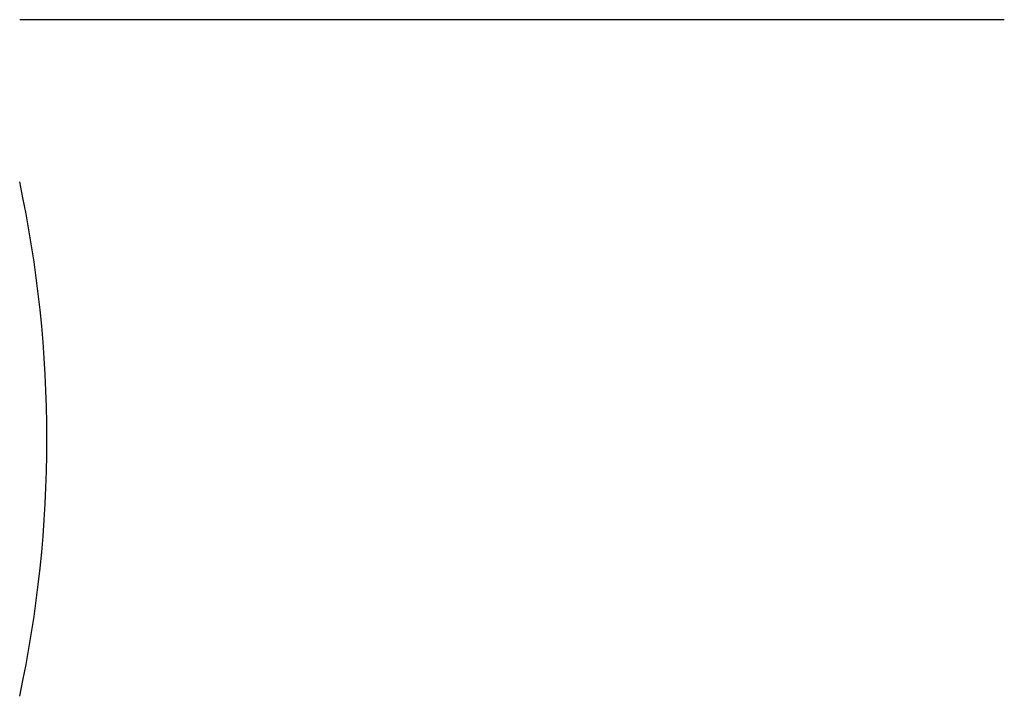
# Model space of a CAD drawing. Header units: millimetres. Extents: x 299.3 to 343.3, y 238.5 to 268.8.
import ezdxf

# ---------------------------------------------------------------- set-up
doc = ezdxf.new("R2010")
doc.units = ezdxf.units.MM
doc.layers.add('L997', color=8, linetype='Continuous')

# ---------------------------------------------------------------- blocks, each defined once
blk = doc.blocks.new('A$C768A390E')
at = {"layer": 'L997'}
blk.add_arc((-75.706, -3.752), 54.924, 347.9139, 12.0861, dxfattribs=at)

msp = doc.modelspace()

# ---------------------------------------------------------------- linework, layer by layer
at = {"layer": 'L997'}
msp.add_line((343.317, 268.794), (299.317, 268.794), dxfattribs=at)

# ---------------------------------------------------------------- block references
msp.add_blockref('A$C768A390E', (321.317, 253.794), dxfattribs=at)

doc.saveas('drawing.dxf')
